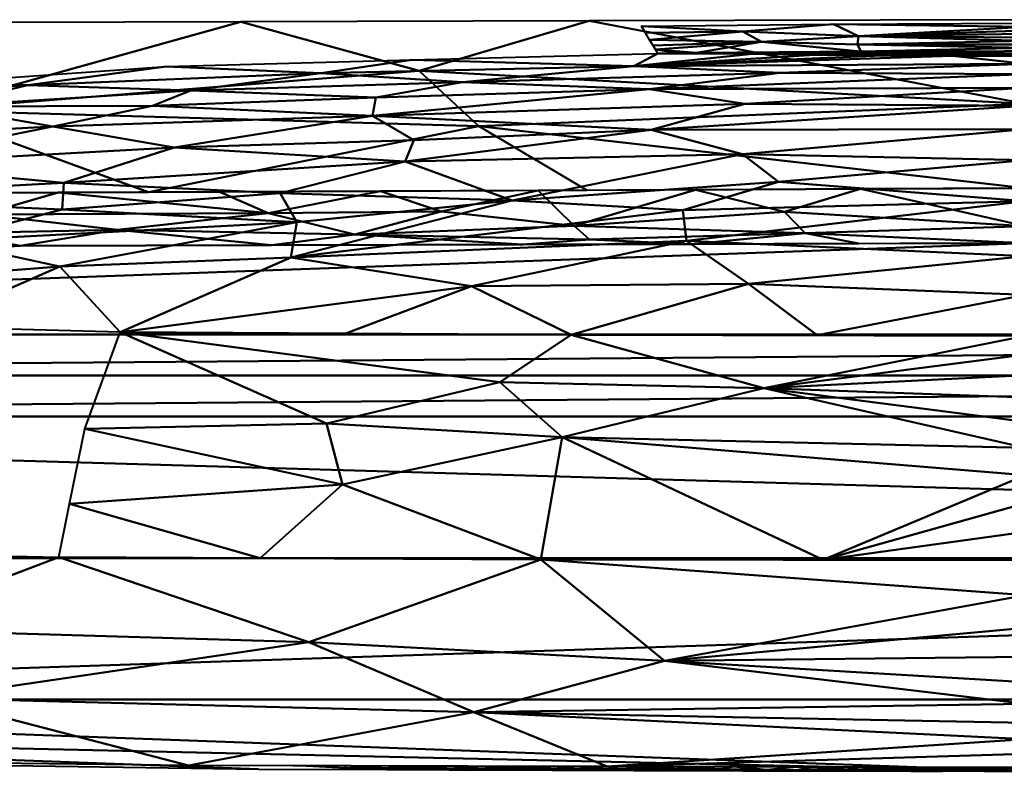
# Model space of a CAD drawing. Header units: millimetres. Extents: x -131 to 75, y -78 to 122.
# Tile 142 of 256: x -9.13 to -0.19, y -78.21 to -71.39. Entities that reach past the tile are written whole.
import ezdxf

# ---------------------------------------------------------------- set-up
doc = ezdxf.new("R2010")
doc.units = ezdxf.units.MM
doc.layers.add('G-IMPT', color=8, linetype='Continuous', lineweight=30)
doc.layers.add('P-SANR-FIXT', color=6, linetype='Continuous', lineweight=30)

# ---------------------------------------------------------------- blocks, each defined once
blk = doc.blocks.new('FFAS1721-609500ZN0 - 3D_FFAS1721-609500ZN0_D0_ipt-91607-View 1')
at = {"layer": 'G-IMPT', "lineweight": 40}
mesh = blk.add_polyface(dxfattribs=at)
corners = [(-96.26426403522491, 88.29345695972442), (-96.18025753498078, 88.60978031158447, 6.975265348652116e-09), (-96.0417031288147, 88.90621933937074, -9.471866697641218e-08), (-95.84893691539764, 89.17061998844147, -1.233243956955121e-07), (-95.61574802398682, 89.40042064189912, -1.107607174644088e-07), (-95.35454485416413, 89.59797399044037, -7.451618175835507e-08), (-95.07438390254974, 89.76771290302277, -1.482484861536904e-07), (-94.78228690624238, 89.91606867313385, -5.766693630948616e-09), (-94.48291382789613, 90.04922733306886, -4.620255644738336e-09), (-94.17964382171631, 90.17330224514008, 4.76389363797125e-06), (-93.59894707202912, 90.15548901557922, -7.593939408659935), (-92.298108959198, 90.10386607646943, -12.15208573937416), (-89.79391951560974, 89.98807554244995, -14.89254573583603), (-85.37571172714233, 89.78133852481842, -16.66759409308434), (-78.02080092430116, 89.45706689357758, -18.04019835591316), (-77.51585354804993, 89.58942618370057, -17.91188701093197), (-78.02125511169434, 87.54987044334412, -19.40965282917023), (-85.34597153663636, 87.8483078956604, -18.16051713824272), (-92.25224511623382, 88.12988591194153, -15.41136172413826), (-95.57015669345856, 88.26514291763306, -8.770423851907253), (-96.09119138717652, 88.28639888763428, -4.399004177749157), (-77.73650686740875, 88.6989554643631, -18.56580898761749), (-77.62618474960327, 89.14419536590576, -18.23884743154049), (-77.57101914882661, 89.36681077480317, -18.07536722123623), (-94.99963374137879, 89.67365069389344, -5.00535456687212), (-81.69825632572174, 89.619202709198, -17.35389622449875), (-92.372722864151, 89.38066349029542, -14.39363223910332), (-84.14494564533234, 88.96906070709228, -17.89273506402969), (-88.79910378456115, 87.98909690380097, -16.78593943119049), (-94.45615310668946, 89.54424362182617, -9.94401852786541), (-88.39952788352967, 89.33301923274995, -16.58846102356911), (-90.59289872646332, 88.82434751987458, -16.16768592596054), (-87.14498054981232, 88.66719868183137, -17.48270263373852), (-95.56913022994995, 89.03819711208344, -6.502255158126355), (-95.71973876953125, 89.20648262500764, -3.275363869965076), (-93.9112009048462, 88.19751441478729, -12.09089307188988), (-94.9938110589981, 88.91956336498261, -10.49246456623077), (-93.85179319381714, 88.9337067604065, -13.30354616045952), (-81.68361332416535, 87.69908916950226, -18.78508498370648), (-77.910923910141, 87.99510126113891, -19.08269240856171), (-80.82886898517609, 88.69408657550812, -18.57809702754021), (-93.88929998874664, 90.16440017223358, -3.796967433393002), (-92.94852347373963, 90.12968208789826, -9.873012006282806), (-87.58481562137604, 89.88470249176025, -15.78006991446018)]
mesh.append_faces([[corners[k] for k in face] for face in [(1, 20, 0)]], dxfattribs={"vtx0": -1})
mesh.append_faces([[corners[k] for k in face] for face in [(7, 24, 6), (25, 27, 13), (20, 33, 19), (35, 37, 18), (43, 30, 12)]], dxfattribs={"vtx0": -1, "vtx1": -1})
mesh.append_faces([[corners[k] for k in face] for face in [(26, 29, 11), (24, 33, 34), (30, 32, 31), (17, 32, 27), (41, 24, 7), (36, 19, 33), (24, 10, 29), (34, 33, 20), (31, 37, 26), (20, 1, 34), (37, 36, 29), (24, 29, 33), (12, 30, 26), (32, 30, 27), (13, 27, 30), (28, 31, 32), (31, 26, 30), (22, 40, 25), (5, 24, 34), (35, 36, 37), (31, 18, 37), (29, 36, 33), (26, 37, 29), (27, 25, 40), (38, 40, 39), (27, 40, 38)]], dxfattribs={"vtx0": -1, "vtx1": -1, "vtx2": -1})
mesh.append_faces([[corners[k] for k in face] for face in [(31, 28, 18), (24, 5, 6), (34, 1, 2), (40, 21, 39), (29, 10, 42)]], dxfattribs={"vtx0": -1, "vtx2": -1})
mesh.append_faces([[corners[k] for k in face] for face in [(23, 22, 14, 15), (9, 41, 8)]], dxfattribs={"vtx1": -1})
mesh.append_faces([[corners[k] for k in face] for face in [(4, 5, 34), (22, 21, 40), (11, 12, 26), (25, 14, 22), (43, 13, 30), (17, 28, 32), (42, 11, 29), (35, 19, 36), (3, 4, 34), (2, 3, 34), (38, 17, 27), (7, 8, 41), (41, 10, 24)]], dxfattribs={"vtx1": -1, "vtx2": -1})
mesh.append_faces([[corners[k] for k in face] for face in [(39, 16, 38)]], dxfattribs={"vtx2": -1})
mesh = blk.add_polyface(dxfattribs=at)
corners = [(-94.07112028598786, 90.20297884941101, 0.001256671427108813), (-94.06091015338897, 90.20381455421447, -0.6240935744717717), (-94.08501842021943, 90.2005989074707, 0.001409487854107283), (-94.02913520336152, 90.20778415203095, 0.0001750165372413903), (-93.94807183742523, 90.20765697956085, -0.3749428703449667), (-94.09883480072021, 90.19784653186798, 0.001433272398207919), (-94.1230339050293, 90.19110639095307, -0.5656948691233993), (-94.1125785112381, 90.19470355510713, 0.001383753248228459), (-94.13977525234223, 90.18728213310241, 0.001188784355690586), (-94.12623138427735, 90.19117906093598, 0.001341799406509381), (-94.15112085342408, 90.17232120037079, -0.3762302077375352), (-94.0150735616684, 90.20861077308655, -0.0002569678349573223), (-94.00099375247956, 90.20903770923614, -0.0007274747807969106), (-93.92269184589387, 90.20662143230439, -0.7498857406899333), (-94.05717673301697, 90.20496819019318, 0.0008519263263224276), (-94.0431786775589, 90.20657601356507, 0.0005465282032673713), (-94.15320103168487, 90.18300368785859, 0.0008463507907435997), (-94.12260696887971, 90.17134923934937, -0.7524651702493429), (-94.09485611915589, 90.1954847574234, -1.166290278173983), (-93.9909562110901, 90.20335128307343, -2.56632965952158), (-94.05217158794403, 90.18966207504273, -2.76567562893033), (-94.05546898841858, 90.19442195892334, -2.34734079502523), (-93.98690485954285, 90.20905587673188, -0.001150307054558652), (-94.09792642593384, 90.19179675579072, -1.582003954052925), (-94.06556103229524, 90.16939623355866, -1.504935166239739), (-94.02210438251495, 90.167906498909, -2.078090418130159), (-94.17964382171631, 90.17330224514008, 4.76401925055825e-06), (-94.1665087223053, 90.17834372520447, 0.0004381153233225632), (-94.09408400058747, 90.17036819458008, -1.128700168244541), (-93.93520925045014, 90.16492702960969, -3.224400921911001), (-93.97865681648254, 90.16641676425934, -2.65124567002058), (-94.02473866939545, 90.20695753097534, -1.039354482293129), (-94.02202262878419, 90.20583114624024, -1.498577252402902), (-93.88918190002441, 90.20525887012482, -1.244770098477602), (-93.99174649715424, 90.19860956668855, -3.05821829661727), (-94.03484888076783, 90.1871367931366, -3.189047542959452), (-93.9793199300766, 90.19592077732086, -3.430515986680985), (-94.0025379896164, 90.18591957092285, -3.688406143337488), (-93.94099559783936, 90.19727425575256, -3.796270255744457), (-93.99044752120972, 90.20663051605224, -1.964702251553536), (-94.05229876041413, 90.19903650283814, -1.93456308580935)]
mesh.append_faces([[corners[k] for k in face] for face in [(0, 1, 2), (5, 6, 7), (13, 1, 4), (14, 1, 0), (3, 1, 15), (10, 6, 17), (2, 6, 5), (22, 4, 12), (24, 23, 25), (25, 21, 30)]], dxfattribs={"vtx0": -1, "vtx1": -1})
mesh.append_faces([[corners[k] for k in face] for face in [(3, 4, 1), (6, 10, 8), (6, 1, 18), (19, 20, 21), (23, 24, 18), (1, 6, 2), (31, 32, 18), (33, 32, 31), (20, 19, 34), (35, 36, 37), (13, 31, 1), (18, 32, 23), (1, 31, 18), (37, 36, 38), (35, 29, 20), (34, 36, 35), (20, 34, 35), (29, 35, 37), (39, 19, 21), (40, 25, 23), (30, 21, 20), (39, 40, 32), (21, 40, 39), (21, 25, 40), (6, 18, 17), (40, 23, 32)]], dxfattribs={"vtx0": -1, "vtx1": -1, "vtx2": -1})
mesh.append_faces([[corners[k] for k in face] for face in [(4, 11, 12), (10, 16, 8), (10, 27, 16), (20, 29, 30), (18, 24, 28)]], dxfattribs={"vtx0": -1, "vtx2": -1})
mesh.append_faces([[corners[k] for k in face] for face in [(8, 9, 6), (3, 11, 4), (9, 7, 6), (14, 15, 1), (28, 17, 18)]], dxfattribs={"vtx1": -1, "vtx2": -1})
mesh.append_faces([[corners[k] for k in face] for face in [(10, 26, 27)]], dxfattribs={"vtx2": -1})
mesh = blk.add_polyface(dxfattribs=at)
corners = [(-93.9793199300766, 90.19592077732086, -3.430515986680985), (-93.99174649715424, 90.19860956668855, -3.05821829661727), (-93.9285236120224, 90.20377821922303, -3.30788709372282), (-93.98690485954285, 90.20905587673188, -0.001150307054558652), (-93.97346091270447, 90.20869252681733), (-93.94807183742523, 90.20765697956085, -0.3749428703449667), (-93.85567195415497, 90.20388722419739, -1.73965438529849), (-93.99044752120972, 90.20663051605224, -1.964702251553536), (-94.02202262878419, 90.20583114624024, -1.498577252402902), (-93.83180894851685, 90.19087929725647, -5.170688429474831), (-93.85291957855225, 90.1947580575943, -4.801335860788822), (-93.7853092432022, 90.19815537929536, -5.073244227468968), (-93.7454225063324, 90.18080542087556, -6.171343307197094), (-93.71182172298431, 90.15726943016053, -6.171031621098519), (-93.79752688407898, 90.18108701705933, -5.792756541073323), (-93.81978206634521, 90.16097559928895, -4.74694635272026), (-93.93239328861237, 90.1848295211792, -4.515618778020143), (-93.8983110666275, 90.18230423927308, -4.930277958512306), (-93.64954354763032, 90.19547567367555, -4.784049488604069), (-93.89175260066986, 90.16343729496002, -3.797556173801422), (-94.0025379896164, 90.18591957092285, -3.688406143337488), (-93.9707448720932, 90.18572881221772, -4.074027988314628), (-93.76733250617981, 90.20028097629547, -3.044395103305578), (-93.9909562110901, 90.20335128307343, -2.56632965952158), (-93.82623152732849, 90.20268816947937, -2.174567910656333), (-93.85577187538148, 90.16220190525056, -4.272251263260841), (-93.73789207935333, 90.19908192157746, -3.479308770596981), (-93.94099559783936, 90.19727425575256, -3.796270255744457), (-93.882541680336, 90.19855506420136, -4.29360204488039), (-93.85136625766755, 90.17951552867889, -5.421355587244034), (-93.78269312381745, 90.19086112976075, -5.546238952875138), (-93.62010312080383, 90.19427661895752, -5.218962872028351), (-93.74781153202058, 90.15850481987, -5.696336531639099), (-93.88918190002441, 90.20525887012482, -1.244770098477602), (-94.02473866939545, 90.20695753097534, -1.039354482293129), (-93.92269184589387, 90.20662143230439, -0.7498857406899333), (-93.78380134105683, 90.15974020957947, -5.22164144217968), (-93.67899305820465, 90.19668381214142, -4.349135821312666), (-93.72465705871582, 90.19087929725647, -5.941379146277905), (-93.70844256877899, 90.19788286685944, -3.914222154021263), (-93.93520925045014, 90.16492702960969, -3.224400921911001), (-93.79678201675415, 90.20148911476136, -2.609481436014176), (-93.67584099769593, 90.15604312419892, -6.645726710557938)]
mesh.append_faces([[corners[k] for k in face] for face in [(32, 14, 13), (33, 34, 35), (18, 28, 37), (22, 23, 41), (37, 28, 39)]], dxfattribs={"vtx0": -1, "vtx1": -1})
mesh.append_faces([[corners[k] for k in face] for face in [(0, 1, 2), (6, 7, 8), (9, 10, 11), (12, 13, 14), (15, 16, 17), (18, 11, 10), (16, 10, 17), (19, 20, 21), (2, 1, 22), (23, 7, 24), (26, 27, 2), (21, 27, 28), (17, 9, 29), (14, 29, 30), (31, 30, 11), (10, 16, 28), (16, 25, 21), (29, 14, 32), (16, 21, 28), (20, 27, 21), (9, 30, 29), (17, 10, 9), (36, 17, 29), (9, 11, 30), (18, 10, 28), (12, 14, 38), (27, 39, 28), (0, 2, 27), (23, 22, 1), (30, 38, 14)]], dxfattribs={"vtx0": -1, "vtx1": -1, "vtx2": -1})
mesh.append_faces([[corners[k] for k in face] for face in [(21, 25, 19), (16, 15, 25), (29, 32, 36), (20, 19, 40), (7, 6, 24), (27, 26, 39), (12, 42, 13)]], dxfattribs={"vtx0": -1, "vtx2": -1})
mesh.append_faces([[corners[k] for k in face] for face in [(33, 6, 8), (36, 15, 17), (22, 26, 2), (24, 41, 23)]], dxfattribs={"vtx1": -1, "vtx2": -1})
mesh.append_faces([[corners[k] for k in face] for face in [(3, 4, 5)]], dxfattribs={"vtx2": -1})
mesh = blk.add_polyface(dxfattribs=at)
corners = [(-93.97346091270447, 90.20869252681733), (-93.49851715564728, 90.1893168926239, 6.958252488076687), (-91.11823003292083, 90.09224796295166, 13.51018212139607), (-84.83451111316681, 89.83601360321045, 16.52103804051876), (-77.973401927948, 89.55625233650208, 17.74175068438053), (-46.55034720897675, 88.27494428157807, 21.09796501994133), (-14.99675789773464, 86.98833131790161, 22.83859505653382), (-5.868578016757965, 86.6161156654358, 23.11252682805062), (3.263659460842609, 86.24374558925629, 23.09581500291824), (12.35785079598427, 85.8729288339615, 22.26703201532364), (20.33449645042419, 85.54768524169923, 17.8674232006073), (22.98402131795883, 85.43967039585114, 9.122170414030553), (23.55210755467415, 85.41652500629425), (22.98402131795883, 85.43970673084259, -9.122170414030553), (20.33450099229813, 85.54775791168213, -17.8674232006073), (12.35785420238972, 85.87301967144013, -22.26703201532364), (3.2636634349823, 86.24384551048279, -23.09581500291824), (-5.868574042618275, 86.61621558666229, -23.11252682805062), (-14.99675449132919, 86.98842215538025, -22.83859505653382), (-46.55034266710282, 88.27503511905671, -21.09796501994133), (-77.973401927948, 89.55631592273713, -17.74175068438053), (-84.83451111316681, 89.83608627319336, -16.52103804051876), (-91.11823003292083, 90.09230246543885, -13.51018212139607), (-93.49851715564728, 90.1893441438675, -6.958252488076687)]
mesh.append_faces([[corners[k] for k in face] for face in [(23, 21, 22), (15, 13, 14), (11, 9, 10)]], dxfattribs={"vtx0": -1})
mesh.append_faces([[corners[k] for k in face] for face in [(20, 5, 19), (13, 16, 12), (17, 8, 16), (6, 18, 5), (1, 3, 0)]], dxfattribs={"vtx0": -1, "vtx1": -1})
mesh.append_faces([[corners[k] for k in face] for face in [(4, 20, 0), (12, 16, 8)]], dxfattribs={"vtx0": -1, "vtx1": -1, "vtx2": -1})
mesh.append_faces([[corners[k] for k in face] for face in [(0, 20, 21), (5, 18, 19), (13, 15, 16), (7, 17, 18), (20, 4, 5), (8, 11, 12), (11, 8, 9)]], dxfattribs={"vtx0": -1, "vtx2": -1})
mesh.append_faces([[corners[k] for k in face] for face in [(23, 0, 21), (3, 4, 0), (6, 7, 18), (7, 8, 17)]], dxfattribs={"vtx1": -1, "vtx2": -1})
mesh.append_faces([[corners[k] for k in face] for face in [(1, 2, 3)]], dxfattribs={"vtx2": -1})
mesh = blk.add_polyface(dxfattribs=at)
corners = [(-95.37953424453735, 86.25575430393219, -1.290223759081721e-09), (-95.5757613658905, 86.42538421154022), (-95.75469303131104, 86.61313619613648), (-95.91357686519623, 86.81811096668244), (-96.04925172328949, 87.03910038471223, 2.239916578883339e-08), (-96.15828394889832, 87.2743331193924), (-96.23709454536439, 87.52132930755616, -5.645821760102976e-08), (-96.28237702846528, 87.77658262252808, 2.538647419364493e-09), (-96.29173328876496, 88.0356238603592, 3.534961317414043e-09), (-96.26426403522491, 88.29345695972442), (-96.09120047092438, 88.28639888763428, -4.399004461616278), (-95.57013852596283, 88.26514291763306, -8.770421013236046), (-95.38625621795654, 87.10187816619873, -8.535193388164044), (-94.62449312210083, 86.22495131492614, -8.21289009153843), (-95.1900290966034, 86.24801495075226, -4.12375895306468), (-95.95085656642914, 87.17829973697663, -4.203429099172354), (-96.19196648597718, 88.29051382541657, -1.837622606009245), (-95.78781237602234, 88.27401773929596, -6.944287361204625), (-95.49358069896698, 87.78081564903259, -8.672483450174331), (-95.90155906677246, 87.60545389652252, -6.198492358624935), (-95.67032318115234, 87.05150878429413, -6.340927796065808), (-95.58042132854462, 86.67678601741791, -4.770101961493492), (-95.79402565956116, 86.73080706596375, -2.374746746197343)]
mesh.append_faces([[corners[k] for k in face] for face in [(13, 20, 12), (14, 21, 13), (6, 15, 5), (8, 16, 7), (7, 16, 6), (17, 19, 10)]], dxfattribs={"vtx0": -1, "vtx1": -1})
mesh.append_faces([[corners[k] for k in face] for face in [(17, 18, 19), (12, 20, 19), (19, 15, 10), (15, 6, 16), (21, 22, 15), (20, 15, 19), (22, 21, 14), (13, 21, 20), (20, 21, 15), (5, 15, 22)]], dxfattribs={"vtx0": -1, "vtx1": -1, "vtx2": -1})
mesh.append_faces([[corners[k] for k in face] for face in [(22, 14, 0), (22, 0, 1), (15, 16, 10), (19, 18, 12), (22, 2, 3), (22, 4, 5)]], dxfattribs={"vtx0": -1, "vtx2": -1})
mesh.append_faces([[corners[k] for k in face] for face in [(9, 16, 8)]], dxfattribs={"vtx1": -1})
mesh.append_faces([[corners[k] for k in face] for face in [(3, 4, 22), (1, 2, 22)]], dxfattribs={"vtx1": -1, "vtx2": -1})
mesh.append_faces([[corners[k] for k in face] for face in [(17, 11, 18)]], dxfattribs={"vtx2": -1})
mesh = blk.add_polyface(dxfattribs=at)
corners = [(23.55210755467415, 85.4165159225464), (23.89232343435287, 85.2631731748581, 3.344524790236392e-05), (24.03159999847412, 84.91696429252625), (23.05986379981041, 84.97132143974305, -11.70288645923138), (21.53191382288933, 85.04403684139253, -16.73571766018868), (19.71516652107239, 85.12391023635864, -19.43464903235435), (13.90092861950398, 85.35837993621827, -22.4595575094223), (1.614493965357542, 85.86646120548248, -23.63369550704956), (-15.03183251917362, 86.60168159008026, -23.3252477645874), (-15.02450761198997, 86.73023478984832, -23.27511228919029), (-15.01697945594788, 86.83725950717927, -23.19650834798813), (-15.00966817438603, 86.91762342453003, -23.0945977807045), (-15.00274068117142, 86.96946437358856, -22.97187861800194), (-14.99675789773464, 86.98833131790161, -22.83859505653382), (-5.868596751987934, 86.6161156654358, -23.1132012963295), (3.26370147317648, 86.24374558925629, -23.09911694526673), (12.35983786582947, 85.87284708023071, -22.28248347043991), (20.34436594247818, 85.54728555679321, -17.87176069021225), (22.98772521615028, 85.43951597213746, -9.122496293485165), (-6.70866913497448, 86.23407139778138, -23.47947163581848), (-12.04547319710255, 86.46977648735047, -23.38058368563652), (-10.43267760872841, 86.8022234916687, -22.97589817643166), (-11.96559753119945, 86.8647287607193, -22.92978225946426), (-12.57267348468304, 86.76006581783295, -23.2640096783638), (23.54573076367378, 84.94414286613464, -5.851443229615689), (23.26991638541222, 85.42801594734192, -4.561248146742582), (-13.48117771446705, 86.92652549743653, -22.88418865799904), (-13.53865285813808, 86.53572449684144, -23.35291686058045), (-9.377071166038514, 86.35192394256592, -23.43002879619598), (-11.01408856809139, 86.7729919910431, -23.20256947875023), (-8.15063689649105, 86.70916957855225, -23.04454860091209), (-6.809558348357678, 86.54488999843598, -23.4064564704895), (-1.302447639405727, 86.42993516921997, -23.10615912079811), (-2.547087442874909, 86.050261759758, -23.55658357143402), (23.7829346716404, 84.93087151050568, -2.994747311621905), (-3.706833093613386, 86.42692844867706, -23.44641587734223), (7.811769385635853, 86.05829179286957, -22.69080020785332), (7.757711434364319, 85.61241602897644, -23.04662650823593), (10.82931945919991, 85.48539798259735, -22.75309200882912), (-10.75536071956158, 86.58520367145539, -23.40867744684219), (-8.965878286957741, 86.62343716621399, -23.36509589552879), (23.36481202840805, 85.42415535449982, -3.027372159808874), (23.79106462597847, 85.25973951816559, -4.09455413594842), (23.12882080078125, 85.43376595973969, -6.841872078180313), (23.3027972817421, 84.95773215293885, -8.777164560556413), (23.42614776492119, 85.29544773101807, -8.238022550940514), (21.66604671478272, 85.49340076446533, -13.49712877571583), (22.97050924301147, 85.33493478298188, -11.20928695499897), (22.29588881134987, 85.00767459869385, -14.21930149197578), (21.92588959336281, 85.35750789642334, -15.38466572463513), (-12.57066597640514, 86.86080458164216, -23.09196122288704), (9.284369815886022, 85.86440827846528, -23.06013177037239), (6.114213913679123, 86.0034259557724, -23.30502961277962), (-0.734085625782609, 86.25019505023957, -23.52214481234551), (23.62068985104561, 85.38162524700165, -3.956817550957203), (23.57437636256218, 85.33668794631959, -6.085411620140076), (23.79209108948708, 85.32687749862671, -2.000381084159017), (4.68610255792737, 85.73943407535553, -23.34016100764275), (20.66024873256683, 85.37919988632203, -18.03969080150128), (16.35210190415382, 85.71006631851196, -20.07712208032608), (16.80804700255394, 85.24114508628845, -20.94710213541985), (18.43367338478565, 85.50064959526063, -20.34343712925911), (15.44657827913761, 85.61662180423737, -21.84886395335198), (12.36116749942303, 85.72087597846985, -22.64555860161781), (3.116333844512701, 86.10062205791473, -23.45914447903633), (23.90726619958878, 84.92391335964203, -1.497373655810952), (23.9507591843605, 85.13276689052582, -2.188096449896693), (0.9806268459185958, 86.3368358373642, -23.1026391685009), (23.67137262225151, 85.14511170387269, -6.871702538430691), (23.80333904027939, 85.12963299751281, -5.301416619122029), (23.66433271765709, 84.93750264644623, -4.423095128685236), (22.73940961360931, 85.20322952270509, -12.92680793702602), (22.32688710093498, 85.46645836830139, -11.30981225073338), (22.53083313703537, 85.40058302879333, -12.97785065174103), (-5.338095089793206, 86.54441764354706, -23.33822162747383), (-4.627878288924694, 86.14216203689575, -23.51802760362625), (-5.11084980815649, 86.37370676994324, -23.5335676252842), (-3.55110472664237, 86.24910500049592, -23.59091332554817), (-1.998511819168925, 86.2027506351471, -23.59295262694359), (-0.4662967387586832, 85.95836148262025, -23.59513953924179), (-2.163571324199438, 86.36962816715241, -23.45082149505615), (-0.956382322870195, 86.37628655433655, -23.35124318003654), (1.032719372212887, 86.2603143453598, -23.40681754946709), (0.8448672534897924, 86.09663429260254, -23.5770356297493), (-3.585522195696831, 86.52302541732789, -23.10968134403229), (-10.71127274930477, 86.41085021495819, -23.40530510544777), (-8.042870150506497, 86.29299767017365, -23.45475021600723), (-7.412590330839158, 86.42676494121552, -23.51384680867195), (23.18132940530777, 84.96452679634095, -10.24002494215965), (23.37448621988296, 85.15621204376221, -9.468629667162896), (23.21046098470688, 85.32600545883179, -9.708039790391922), (21.9139013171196, 85.02586026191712, -15.47750957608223), (22.22999076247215, 85.18881361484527, -14.84134178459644), (21.67153102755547, 85.2280463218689, -16.304781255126), (21.34138448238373, 85.39040923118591, -16.75130196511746), (21.00520632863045, 85.52034316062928, -15.6844441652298), (20.72478194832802, 85.49319183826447, -17.62150684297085), (18.348233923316, 85.62867593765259, -18.97444138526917), (19.65952629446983, 85.51411170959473, -19.1309157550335), (19.63364442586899, 85.3496958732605, -19.41335899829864), (18.26160676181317, 85.18252766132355, -20.1908755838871), (17.72625721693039, 85.38017184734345, -20.93842034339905), (16.98495185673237, 85.56869595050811, -21.19915570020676), (14.35596988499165, 85.79145669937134, -21.179802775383), (16.06671098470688, 85.69127204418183, -21.44182348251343), (14.69292583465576, 85.73918881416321, -21.93316340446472), (13.91402057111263, 85.66852633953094, -22.30519738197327), (13.13703538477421, 85.80512773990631, -22.31452412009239), (10.08580334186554, 85.96557397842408, -22.48664070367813), (11.42063056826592, 85.87344660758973, -22.63030244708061), (10.82357058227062, 85.78904950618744, -22.88539452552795), (17.35016848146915, 85.66937112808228, -19.52578173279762), (9.293515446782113, 85.54891154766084, -22.89985812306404), (7.687920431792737, 85.8409812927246, -23.28181609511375), (7.767454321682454, 86.00277192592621, -23.09099607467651), (6.221906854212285, 85.67592959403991, -23.19339262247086), (5.449630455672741, 85.8764351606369, -23.45817251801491), (4.612683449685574, 86.05428586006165, -23.39168856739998), (5.537735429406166, 86.15101869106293, -22.89495971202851), (3.686177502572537, 86.1861273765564, -23.27924766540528), (5.231585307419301, 86.12649257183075, -23.20793570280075), (9.169315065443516, 85.97678332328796, -22.88678660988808), (23.45846092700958, 85.42034018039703, -1.513686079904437), (20.62354130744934, 85.08397808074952, -18.08518334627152), (15.3544883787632, 85.29976251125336, -21.70333095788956), (12.36512460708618, 85.42188441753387, -22.60632362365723), (3.150298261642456, 85.802947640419, -23.48692712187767), (23.42426515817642, 84.95093750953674, -7.314303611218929), (23.05646874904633, 85.16608607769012, -11.45989620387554)]
mesh.append_faces([[corners[k] for k in face] for face in [(65, 1, 2)]], dxfattribs={"vtx0": -1})
mesh.append_faces([[corners[k] for k in face] for face in [(91, 92, 48), (75, 77, 33), (10, 23, 9), (27, 23, 20), (4, 93, 91), (30, 40, 21), (41, 54, 25), (37, 113, 112), (19, 76, 75), (79, 83, 7), (126, 64, 57), (32, 80, 84), (84, 74, 14), (88, 89, 44), (123, 93, 4), (60, 101, 100), (112, 110, 38), (3, 128, 88), (36, 114, 118), (108, 121, 36), (1, 56, 0), (6, 106, 124)]], dxfattribs={"vtx0": -1, "vtx1": -1})
mesh.append_faces([[corners[k] for k in face] for face in [(76, 35, 77), (128, 47, 90), (128, 89, 88), (43, 55, 45), (62, 101, 60), (98, 58, 99), (106, 6, 63), (50, 22, 29), (21, 40, 29), (31, 14, 74), (28, 40, 87), (23, 27, 9), (29, 39, 23), (29, 40, 39), (78, 35, 80), (23, 11, 50), (116, 64, 117), (35, 78, 77), (74, 84, 35), (112, 51, 110), (23, 39, 20), (28, 39, 40), (31, 40, 30), (54, 41, 56), (42, 70, 69), (42, 55, 54), (69, 68, 55), (68, 44, 89), (3, 71, 128), (49, 73, 92), (26, 50, 12), (23, 50, 29), (109, 63, 110), (113, 114, 51), (117, 120, 52), (93, 58, 94), (53, 79, 78), (83, 82, 64), (42, 54, 56), (25, 54, 55), (45, 55, 68), (56, 1, 66), (58, 123, 99), (64, 7, 83), (98, 96, 58), (104, 62, 105), (62, 124, 106), (61, 99, 101), (61, 102, 111), (110, 63, 38), (107, 109, 16), (52, 113, 116), (82, 81, 67), (73, 47, 71), (65, 66, 1), (56, 66, 42), (89, 45, 68), (32, 81, 80), (24, 68, 69), (42, 69, 55), (42, 66, 34), (93, 92, 91), (47, 73, 72), (46, 73, 49), (35, 84, 80), (76, 74, 35), (76, 31, 74), (87, 31, 76), (76, 77, 75), (33, 77, 78), (80, 53, 78), (53, 80, 81), (53, 81, 82), (53, 82, 83), (119, 64, 82), (53, 83, 79), (19, 87, 76), (31, 87, 40), (45, 89, 90), (71, 47, 128), (90, 18, 45), (90, 47, 18), (92, 93, 49), (92, 71, 48), (71, 92, 73), (49, 93, 94), (123, 58, 93), (94, 95, 49), (94, 58, 96), (94, 96, 95), (98, 99, 61), (96, 98, 17), (97, 98, 61), (101, 99, 100), (61, 101, 102), (101, 62, 102), (62, 104, 102), (105, 106, 107), (103, 104, 105), (105, 62, 106), (107, 103, 105), (121, 109, 110), (107, 106, 63), (121, 114, 36), (63, 109, 107), (121, 108, 109), (51, 112, 113), (57, 64, 116), (102, 104, 59), (114, 121, 51), (120, 117, 119), (114, 113, 52), (115, 116, 113), (117, 52, 116), (114, 120, 118), (117, 64, 119), (119, 15, 120), (15, 119, 82), (52, 120, 114), (110, 51, 121), (89, 128, 90)]], dxfattribs={"vtx0": -1, "vtx1": -1, "vtx2": -1})
mesh.append_faces([[corners[k] for k in face] for face in [(82, 67, 15), (50, 11, 12), (50, 26, 22), (23, 10, 11), (31, 30, 14), (109, 108, 16), (45, 18, 43), (49, 95, 46), (99, 123, 5), (42, 34, 70), (81, 32, 67), (39, 28, 85), (102, 59, 111), (104, 103, 59), (56, 41, 122), (62, 60, 124), (63, 6, 125), (68, 24, 127)]], dxfattribs={"vtx0": -1, "vtx2": -1})
mesh.append_faces([[corners[k] for k in face] for face in [(87, 19, 86, 28)]], dxfattribs={"vtx0": -1, "vtx3": -1})
mesh.append_faces([[corners[k] for k in face] for face in [(3, 48, 71), (122, 0, 56), (85, 20, 39), (22, 21, 29), (65, 34, 66), (127, 44, 68), (72, 18, 47), (43, 25, 55), (37, 115, 113), (5, 100, 99), (97, 17, 98), (70, 24, 69), (46, 72, 73), (79, 33, 78), (17, 95, 96), (111, 97, 61), (16, 103, 107), (125, 38, 63), (115, 57, 116), (15, 118, 120), (126, 7, 64)]], dxfattribs={"vtx1": -1, "vtx2": -1})
mesh.append_faces([[corners[k] for k in face] for face in [(12, 13, 26), (27, 8, 9)]], dxfattribs={"vtx2": -1})
mesh = blk.add_polyface(dxfattribs=at)
corners = [(24.03159999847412, 84.91696429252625, 1.612867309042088e-07), (24.03161135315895, 84.15266683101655, -2.030825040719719e-05), (24.03160226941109, 83.38836936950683, -3.917887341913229e-05), (23.33712703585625, 83.41587495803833, -10.27831066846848), (19.49340271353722, 83.57153406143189, -19.83022581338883), (9.805864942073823, 83.96499660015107, -23.31207405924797), (-0.474334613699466, 84.38436598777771, -23.82413173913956), (-10.76670972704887, 84.807159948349, -23.72164889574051), (-10.95471832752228, 84.83168606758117, -23.71540609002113), (-11.14466176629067, 84.83809010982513, -23.71126390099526), (-11.33457000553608, 84.83781759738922, -23.70788474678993), (-11.52450890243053, 84.8381264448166, -23.70438069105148), (-13.27828993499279, 84.90976088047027, -23.66071738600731), (-15.03199034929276, 84.98141348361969, -23.61399285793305), (-14.74772808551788, 85.50005006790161, -23.54245607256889), (-14.56930510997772, 85.97785520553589, -23.46424500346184), (-15.03183819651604, 86.60171792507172, -23.32543171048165), (1.598852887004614, 85.86940433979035, -23.63370004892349), (13.93284777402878, 85.3579711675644, -22.45164783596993), (19.69734193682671, 85.12379214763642, -19.45333203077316), (21.53286534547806, 85.0442185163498, -16.73369766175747), (23.05886912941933, 84.97183921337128, -11.70792226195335), (-7.016872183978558, 86.24878706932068, -23.47399867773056), (-7.650265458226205, 85.41786940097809, -23.69169977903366), (20.70061236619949, 84.29567227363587, -18.29783956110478), (23.37041215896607, 84.95426216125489, -7.958146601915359), (23.36481429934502, 84.20812311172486, -10.00108036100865), (14.64963382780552, 83.76826987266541, -21.57115107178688), (12.38280271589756, 84.61323101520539, -22.8569260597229), (7.765849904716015, 85.61368775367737, -23.04267507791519), (4.665765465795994, 84.17468583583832, -23.56810403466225), (2.066781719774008, 85.02520623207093, -23.71309881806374), (-11.02435547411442, 86.42524795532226, -23.39971405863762), (-11.36997050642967, 85.5686505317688, -23.60704151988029), (23.76402685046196, 83.398961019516, -3.960165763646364), (7.225385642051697, 84.70617592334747, -23.49136680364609), (-9.579199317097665, 85.91367852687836, -23.58926235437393), (21.41526487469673, 83.49370450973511, -15.05426824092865), (-2.709009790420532, 86.05909116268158, -23.55384936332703), (23.87670847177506, 84.35364475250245, -4.959096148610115), (-6.331866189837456, 85.77585990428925, -23.66026092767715), (-2.788442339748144, 85.15239686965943, -23.75673487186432), (-5.620521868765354, 84.59576296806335, -23.77289031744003), (17.3604274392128, 84.21809706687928, -21.29923135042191), (-0.6067821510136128, 85.52166030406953, -23.70551843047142), (22.44052251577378, 84.46931719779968, -14.38229685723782), (22.74763494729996, 83.91842422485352, -13.30541514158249), (23.5505769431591, 83.40741798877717, -7.119238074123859), (23.843439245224, 83.85177676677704, -5.500758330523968), (18.4574614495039, 84.68389348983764, -20.57243387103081), (15.4553406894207, 84.68613717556, -22.06892001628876), (16.81509485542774, 85.24088165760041, -20.95249106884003), (10.84934912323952, 85.48582491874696, -22.74716032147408), (9.332810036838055, 85.06224067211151, -23.25806436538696), (5.425707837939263, 85.27037658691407, -23.55415593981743), (23.70100607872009, 84.93561322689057, -3.97907330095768), (2.399552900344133, 85.43024146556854, -23.66150085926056), (4.682351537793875, 85.74154150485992, -23.33818756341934)]
mesh.append_faces([[corners[k] for k in face] for face in [(25, 26, 21), (20, 24, 19), (9, 33, 8), (30, 35, 5), (15, 33, 14), (11, 33, 10), (12, 14, 11), (1, 39, 0), (42, 41, 6), (37, 46, 3)]], dxfattribs={"vtx0": -1, "vtx1": -1})
mesh.append_faces([[corners[k] for k in face] for face in [(45, 24, 20), (31, 35, 30), (35, 28, 5), (4, 43, 24), (43, 49, 24), (53, 35, 54), (1, 48, 39), (40, 23, 36), (50, 28, 18), (43, 50, 49), (40, 44, 41), (44, 17, 56), (36, 22, 40), (33, 23, 8), (14, 33, 11), (41, 42, 23), (44, 56, 31), (26, 3, 46), (26, 46, 45), (26, 25, 39), (36, 33, 15), (23, 33, 36), (32, 36, 15), (26, 48, 47), (41, 23, 40), (41, 31, 6), (49, 19, 24), (43, 27, 28), (38, 44, 40), (44, 31, 41), (37, 24, 46), (45, 21, 26), (45, 46, 24), (34, 48, 1), (39, 48, 26), (28, 50, 43), (51, 49, 50), (54, 29, 53), (53, 28, 35), (53, 52, 28), (54, 35, 31), (56, 54, 31), (57, 54, 56)]], dxfattribs={"vtx0": -1, "vtx1": -1, "vtx2": -1})
mesh.append_faces([[corners[k] for k in face] for face in [(53, 29, 52), (23, 7, 8), (44, 38, 17), (40, 22, 38), (56, 17, 57), (39, 25, 55)]], dxfattribs={"vtx0": -1, "vtx2": -1})
mesh.append_faces([[corners[k] for k in face] for face in [(27, 5, 28), (30, 6, 31), (47, 3, 26), (4, 27, 43), (32, 22, 36), (9, 10, 33), (55, 0, 39), (20, 21, 45), (37, 4, 24), (42, 7, 23), (34, 47, 48), (18, 51, 50), (51, 19, 49), (52, 18, 28), (57, 29, 54)]], dxfattribs={"vtx1": -1, "vtx2": -1})
mesh.append_faces([[corners[k] for k in face] for face in [(15, 16, 32), (12, 13, 14), (1, 2, 34)]], dxfattribs={"vtx2": -1})
mesh = blk.add_polyface(dxfattribs=at)
corners = [(-82.4973172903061, 83.71850001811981, -9.794297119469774e-06), (-83.97029242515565, 83.79029796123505, 2.837180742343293e-07), (-85.44219567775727, 83.88405132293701, 9.667584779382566e-08), (-86.9118643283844, 84.00749037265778, -4.769245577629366e-09), (-88.37767238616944, 84.16978061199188, 3.954574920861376e-08), (-89.83698556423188, 84.38276724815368, -1.022596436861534e-07), (-91.28480780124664, 84.66275560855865, -1.514049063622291e-08), (-92.7119009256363, 85.03379037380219, 2.238243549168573e-07), (-94.09868037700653, 85.53326025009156, -9.011111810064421e-08), (-95.37953424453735, 86.25575430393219, -1.289568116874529e-09), (-95.19002001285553, 86.24803311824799, -4.123757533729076), (-94.62449312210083, 86.22495131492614, -8.21289009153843), (-89.73236804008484, 86.02585372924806, -15.38925188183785), (-81.3282026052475, 85.68281507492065, -17.64313070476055), (-81.32853870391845, 84.65200045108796, -15.02033476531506), (-81.32812085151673, 84.128431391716, -12.24953164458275), (-81.32844786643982, 83.81361594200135, -7.798036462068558), (-81.32819352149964, 83.69454617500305, -3.337058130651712), (-81.25666809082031, 83.68924126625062, -3.158855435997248), (-81.32826619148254, 83.68973178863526, -2.989798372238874), (-81.73122124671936, 83.69959673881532, -2.478201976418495), (-82.05544745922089, 83.70756318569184, -1.912868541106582), (-82.29482238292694, 83.71346762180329, -1.303955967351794), (-82.44373226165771, 83.71715562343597, -0.6627216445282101), (-91.04783098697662, 84.86950170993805, -8.726527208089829), (-83.82469811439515, 83.81060922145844, -3.553690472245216), (-88.45037870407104, 84.2608633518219, -5.924474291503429), (-92.410329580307, 85.02834012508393, -4.657859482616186), (-86.74545006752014, 84.01735532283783, -3.414733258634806), (-89.66864554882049, 84.38784506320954, -3.397365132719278), (-85.59338557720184, 84.02945487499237, -7.571934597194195), (-87.11846508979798, 84.48661265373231, -11.24878309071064), (-93.64891676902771, 85.3957777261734, -3.077109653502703), (-93.60688626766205, 85.54558689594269, -6.666429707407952), (-92.17843058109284, 86.1254025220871, -11.8010704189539), (-90.4396649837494, 85.31630401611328, -12.8382993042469), (-85.96580107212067, 85.21922600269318, -15.2547227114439), (-88.11510665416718, 84.15233981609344, -2.546602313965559), (-90.94020674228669, 84.60988819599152, -2.568640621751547), (-90.87137010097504, 84.67399220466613, -5.628736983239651), (-89.7942828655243, 84.54831855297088, -7.723606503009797), (-89.33548092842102, 84.70119802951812, -10.52710770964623), (-86.84759681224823, 84.81786968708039, -13.37373628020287), (-81.32832069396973, 83.7540810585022, -5.567547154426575), (-88.1224735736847, 84.35875890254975, -8.825486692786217), (-85.58348429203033, 84.17573046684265, -9.85905255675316), (-84.31286780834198, 84.28562564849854, -11.78986902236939), (-81.3283297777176, 84.39021592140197, -13.63493263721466), (-81.32828435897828, 83.97101912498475, -10.02378405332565), (-83.9841178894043, 84.68933465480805, -14.19976121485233), (-85.53190677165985, 84.55118901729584, -12.77532054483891), (-83.79004361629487, 83.8749039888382, -6.39435102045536), (-90.40954327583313, 85.00316905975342, -11.2430580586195), (-92.52840013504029, 85.39596848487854, -9.836495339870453), (-85.08564040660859, 83.8708435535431, -2.226811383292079), (-85.66396629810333, 83.95601277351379, -5.108475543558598), (-87.04789345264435, 84.09357705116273, -5.894022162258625), (-81.32837519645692, 85.16741230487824, -16.3317327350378), (-85.53028986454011, 85.85433440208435, -16.51619186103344), (-83.68860540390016, 84.92166967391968, -15.18714416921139), (-83.85571002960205, 85.2199981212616, -16.0110525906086), (-81.32829344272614, 85.42510914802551, -16.98743171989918), (-83.17340247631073, 85.75813751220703, -17.14827537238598), (-85.7996411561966, 85.52285935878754, -16.09344672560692), (-88.21014082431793, 85.56387248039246, -15.18233659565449), (-88.12895936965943, 85.19107546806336, -14.11701622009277), (-90.95539476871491, 86.07563266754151, -13.59516171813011), (-91.90034072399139, 85.70377128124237, -12.73296075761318), (-93.18759863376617, 85.78708741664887, -10.81083062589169), (-93.4014573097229, 86.17518146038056, -10.00698025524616), (-90.28241622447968, 85.70279023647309, -14.29109489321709), (-93.41949763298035, 85.62734971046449, -8.760090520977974), (-85.68276965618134, 84.93885612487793, -14.45878655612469), (-83.62866175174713, 83.98299150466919, -9.050807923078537), (-87.63132441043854, 85.9400940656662, -15.9527213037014), (-87.02287681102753, 84.17048006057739, -7.922087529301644), (-88.67245817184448, 84.83961617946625, -12.18698436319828), (-92.02509691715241, 84.85928249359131, -2.240346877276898), (-81.32845695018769, 84.9097063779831, -15.67603375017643), (-95.29260277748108, 86.25221164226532, -1.891549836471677), (-94.71999056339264, 85.88372032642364, -4.702574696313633e-08), (-94.56224219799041, 85.7839716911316, -2.514025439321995), (-94.39427461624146, 85.80751676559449, -5.027149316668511), (-94.90725202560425, 86.236496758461, -6.168324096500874), (-91.8627794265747, 84.96186525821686, -6.763182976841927), (-92.76216130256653, 85.22632040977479, -6.609834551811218), (-91.96507151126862, 85.11187427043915, -8.740087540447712), (-89.89559390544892, 84.4806446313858, -5.549046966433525), (-81.3282026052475, 84.04972071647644, -11.1366578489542), (-83.43244371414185, 84.08346683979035, -10.58425810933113), (-83.27904646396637, 84.41118121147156, -13.14416612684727), (-92.85040991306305, 85.11575303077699, -3.109270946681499)]
mesh.append_faces([[corners[k] for k in face] for face in [(1, 23, 0)]], dxfattribs={"vtx0": -1})
mesh.append_faces([[corners[k] for k in face] for face in [(4, 37, 3), (2, 54, 1), (43, 51, 16), (6, 38, 5), (47, 49, 14), (58, 63, 74), (48, 89, 88)]], dxfattribs={"vtx0": -1, "vtx1": -1})
mesh.append_faces([[corners[k] for k in face] for face in [(65, 70, 64), (28, 56, 55), (1, 25, 23), (51, 73, 16), (31, 44, 41), (65, 76, 35), (25, 17, 20), (54, 55, 25), (36, 64, 63), (67, 53, 68), (82, 81, 10), (5, 38, 29), (24, 41, 40), (77, 7, 91), (82, 33, 32), (53, 71, 68), (39, 27, 84), (86, 53, 52), (1, 54, 25), (73, 89, 48), (27, 39, 38), (26, 37, 29), (24, 40, 39), (50, 46, 31), (37, 28, 3), (31, 45, 44), (32, 33, 91), (38, 6, 77), (49, 59, 14), (87, 39, 40), (59, 49, 72), (28, 37, 26), (37, 4, 29), (29, 38, 39), (27, 38, 77), (40, 26, 87), (84, 24, 39), (26, 40, 44), (41, 44, 40), (76, 50, 31), (41, 24, 52), (64, 36, 65), (56, 26, 75), (45, 75, 44), (72, 36, 59), (45, 31, 46), (30, 45, 73), (49, 90, 50), (89, 45, 46), (46, 88, 89), (50, 76, 42), (90, 15, 46), (50, 42, 49), (30, 51, 55), (51, 43, 25), (41, 52, 76), (35, 52, 53), (53, 67, 35), (84, 27, 85), (51, 25, 55), (54, 2, 28), (30, 55, 56), (28, 55, 54), (30, 56, 75), (26, 56, 28), (59, 36, 60), (30, 75, 45), (59, 60, 78), (60, 36, 63), (60, 62, 61), (60, 63, 62), (64, 74, 63), (52, 35, 76), (42, 65, 72), (70, 67, 66), (68, 34, 67), (70, 65, 35), (33, 11, 71), (67, 70, 35), (64, 70, 12), (69, 68, 71), (33, 71, 85), (36, 72, 65), (42, 72, 49), (30, 73, 51), (44, 75, 26), (41, 76, 31), (42, 76, 65), (27, 77, 91), (79, 81, 80), (81, 32, 8), (81, 82, 32), (33, 82, 11), (84, 86, 24), (85, 71, 53), (86, 84, 85), (85, 27, 33), (24, 86, 52), (53, 86, 85), (87, 29, 39), (29, 87, 26), (45, 89, 73), (47, 90, 49), (50, 90, 46), (27, 91, 33), (32, 91, 7)]], dxfattribs={"vtx0": -1, "vtx1": -1, "vtx2": -1})
mesh.append_faces([[corners[k] for k in face] for face in [(63, 58, 62), (28, 2, 3), (32, 7, 8), (90, 47, 15), (67, 34, 66), (70, 66, 12), (73, 48, 16), (64, 12, 74), (77, 6, 7), (81, 8, 80), (82, 10, 83), (46, 15, 88)]], dxfattribs={"vtx0": -1, "vtx2": -1})
mesh.append_faces([[corners[k] for k in face] for face in [(18, 19, 17)]], dxfattribs={"vtx1": -1})
mesh.append_faces([[corners[k] for k in face] for face in [(20, 21, 25), (83, 11, 82), (19, 20, 17), (21, 22, 25), (22, 23, 25), (4, 5, 29), (43, 17, 25), (57, 78, 60), (61, 57, 60), (69, 34, 68), (11, 69, 71), (78, 14, 59), (79, 10, 81)]], dxfattribs={"vtx1": -1, "vtx2": -1})
mesh.append_faces([[corners[k] for k in face] for face in [(80, 9, 79), (62, 13, 61)]], dxfattribs={"vtx2": -1})
mesh = blk.add_polyface(dxfattribs=at)
corners = [(-81.32812993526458, 83.67245450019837, 9.236720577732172e-07), (-81.91275994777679, 83.6945825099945, -2.242644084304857e-06), (-82.4973172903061, 83.7185272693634, -9.789776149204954e-06), (-82.44341433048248, 83.71732821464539, -0.6635685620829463), (-82.29470429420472, 83.71370379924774, -1.304120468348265), (-82.05550196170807, 83.7076721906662, -1.912657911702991), (-81.73172085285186, 83.69963307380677, -2.477490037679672), (-81.32826619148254, 83.68974995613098, -2.989798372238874), (-81.3282026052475, 83.67720530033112, -1.494921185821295), (-81.93135437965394, 83.6975438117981, -0.9820529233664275), (-81.62044494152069, 83.68351850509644, -6.594859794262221e-07), (-81.75053329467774, 83.6940102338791, -1.659048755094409), (-81.32818443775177, 83.67563381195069, -0.9999948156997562), (-81.62959227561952, 83.68578035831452, -0.9514675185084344), (-81.50339176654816, 83.69403748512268, -2.767417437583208), (-81.32822077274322, 83.68135657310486, -1.989833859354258), (-81.32824802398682, 83.68555326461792, -2.489816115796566)]
mesh.append_faces([[corners[k] for k in face] for face in [(6, 11, 5), (4, 9, 3), (5, 9, 4), (8, 11, 15), (14, 15, 6)]], dxfattribs={"vtx0": -1, "vtx1": -1})
mesh.append_faces([[corners[k] for k in face] for face in [(3, 9, 1), (9, 13, 1), (9, 5, 11), (9, 11, 13), (11, 8, 13), (15, 11, 6)]], dxfattribs={"vtx0": -1, "vtx1": -1, "vtx2": -1})
mesh.append_faces([[corners[k] for k in face] for face in [(13, 8, 12), (13, 12, 0)]], dxfattribs={"vtx0": -1, "vtx2": -1})
mesh.append_faces([[corners[k] for k in face] for face in [(10, 1, 13, 0), (16, 15, 14)]], dxfattribs={"vtx1": -1, "vtx2": -1})
mesh.append_faces([[corners[k] for k in face] for face in [(1, 2, 3), (14, 7, 16)]], dxfattribs={"vtx2": -1})
mesh = blk.add_polyface(dxfattribs=at)
corners = [(-74.71519782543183, 83.42109811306, -5.141038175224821e-05), (-75.5352876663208, 83.45392677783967, 6.67268171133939e-09), (-76.36542413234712, 83.48634667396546, -1.754285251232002e-08), (-77.19425253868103, 83.51819429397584, 6.618951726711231e-08), (-78.02151854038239, 83.54961497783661, -1.728513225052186e-08), (-78.85259063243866, 83.58089032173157, 3.249157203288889e-08), (-79.71821730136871, 83.61319212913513, 3.918858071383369e-08), (-80.57212593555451, 83.64481265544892, -3.888510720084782e-08), (-81.32812993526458, 83.67259075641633, 9.480249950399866e-07), (-81.3282026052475, 83.6773869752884, -1.494920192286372), (-81.32826619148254, 83.68973178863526, -2.989798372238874), (-81.25666809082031, 83.68924126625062, -3.158855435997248), (-81.3282026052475, 83.69444625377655, -3.337059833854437), (-78.02163662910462, 83.57201550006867, -3.411031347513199), (-74.71515694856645, 83.44597849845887, -3.485061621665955), (-74.7151796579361, 83.4276656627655, -1.742598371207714), (-79.42824590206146, 83.62409262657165, -3.379563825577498), (-80.37822425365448, 83.65927398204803, -3.358311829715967), (-77.60461993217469, 83.53849647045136, -1.515404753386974), (-78.79074847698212, 83.59001948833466, -2.396305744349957), (-76.2889571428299, 83.49682023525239, -2.564997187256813), (-79.59916570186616, 83.61342830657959, -1.52472765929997), (-76.36839451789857, 83.50899245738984, -3.448046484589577)]
mesh.append_faces([[corners[k] for k in face] for face in [(1, 15, 0), (9, 7, 8)]], dxfattribs={"vtx0": -1})
mesh.append_faces([[corners[k] for k in face] for face in [(10, 19, 9), (15, 20, 14), (11, 17, 10)]], dxfattribs={"vtx0": -1, "vtx1": -1})
mesh.append_faces([[corners[k] for k in face] for face in [(21, 9, 19), (19, 18, 21), (1, 18, 15), (7, 9, 21), (15, 18, 20), (20, 19, 13), (5, 21, 18), (19, 10, 17), (20, 18, 19)]], dxfattribs={"vtx0": -1, "vtx1": -1, "vtx2": -1})
mesh.append_faces([[corners[k] for k in face] for face in [(18, 3, 4), (18, 2, 3), (18, 1, 2), (20, 13, 22), (19, 16, 13)]], dxfattribs={"vtx0": -1, "vtx2": -1})
mesh.append_faces([[corners[k] for k in face] for face in [(12, 17, 11)]], dxfattribs={"vtx1": -1})
mesh.append_faces([[corners[k] for k in face] for face in [(17, 16, 19), (22, 14, 20), (5, 6, 21), (4, 5, 18), (6, 7, 21)]], dxfattribs={"vtx1": -1, "vtx2": -1})
blk = doc.blocks.new('FFAS1721-609500ZN0 - Signature Concealed Bath_Shower Mixer-91608-View 1')
at = {"extrusion": (1, 0, 0), "rotation": 90}
blk.add_blockref('FFAS1721-609500ZN0 - 3D_FFAS1721-609500ZN0_D0_ipt-91607-View 1', (0, 0), dxfattribs=at)

msp = doc.modelspace()

# ---------------------------------------------------------------- block references
at = {"layer": 'P-SANR-FIXT', "lineweight": 40}
msp.add_blockref('FFAS1721-609500ZN0 - Signature Concealed Bath_Shower Mixer-91608-View 1', (0, 12.00000000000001), dxfattribs=at)

doc.saveas('drawing.dxf')
